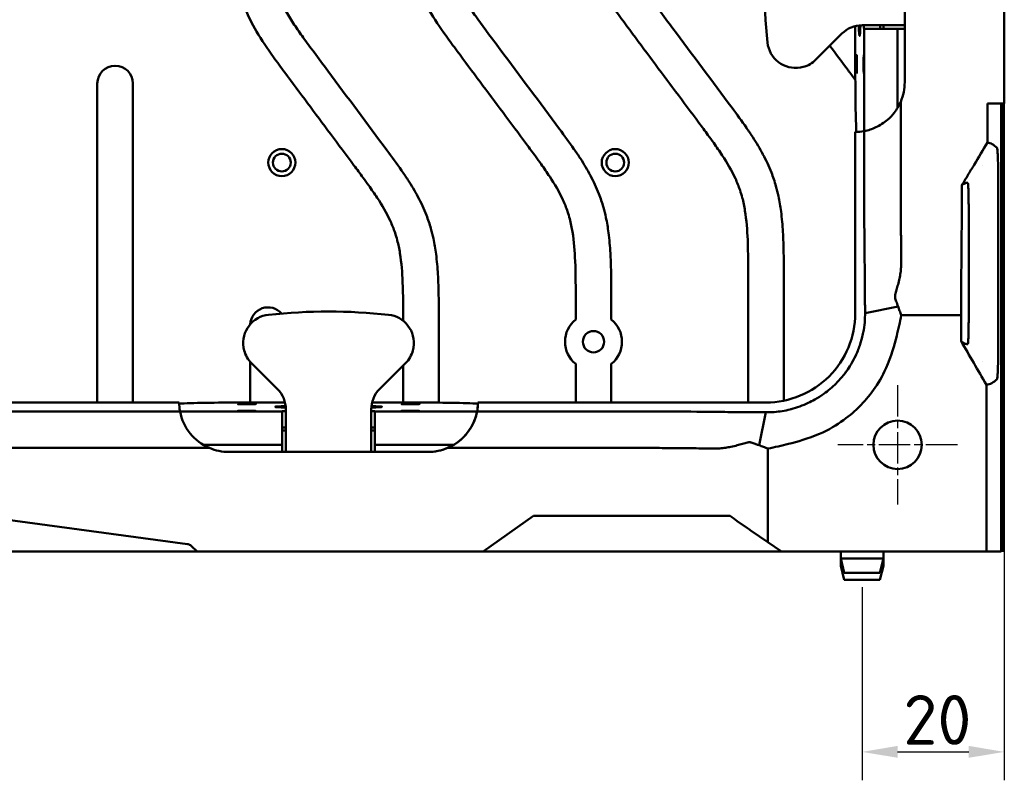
# Model space of a CAD drawing. Header units: millimetres. Extents: x 0 to 4686, y -120 to 1682.
# Tile 200 of 213: x 1492 to 1631, y 954 to 1061. Entities that reach past the tile are written whole.
import ezdxf

# ---------------------------------------------------------------- set-up
doc = ezdxf.new("R2010")
doc.units = ezdxf.units.MM
doc.header["$LTSCALE"] = 2
doc.linetypes.add('CHAIN', pattern=[0.3543, 0.2362, -0.0295, 0.0591, -0.0295])
for name, color, linetype, lineweight in [('Bemaßung (ISO)', 7, 'Continuous', 25), ('Mittelpunktmarkierung (ISO)', 7, 'Continuous', 25), ('Sichtbar (ISO)', 7, 'Continuous', 50)]:
    doc.layers.add(name, color=color, linetype=linetype, lineweight=lineweight)
doc.styles.add('Notiztext (DIN)', font='isocpeur.ttf')
doc.dimstyles.new('Standard (DIN)', dxfattribs={"dimscale": 2, "dimtxt": 3.5, "dimasz": 2.5, "dimexe": 2, "dimexo": 0.5, "dimgap": 0.5, "dimtad": 1, "dimrnd": 1e-08, "dimtxsty": 'Notiztext (DIN)', "dimcen": 0.09, "dimdle": 10, "dimclrd": 256, "dimclre": 256, "dimclrt": 256, "dimadec": 0, "dimazin": 0, "dimtfac": 1, "dimtmove": 0, "dimatfit": 3, "dimfxl": 1, "dimtolj": 1, "dimtzin": 0, "dimlwd": -1, "dimlwe": -1, "dimarcsym": 0})

# ---------------------------------------------------------------- blocks, each defined once
blk = doc.blocks.new('*D26')
at = {"layer": 'Bemaßung (ISO)', "transparency": 16777216}
for p, q in [((1630.61, 1056.95), (1630.61, 954.47)), ((1610.61, 981.65), (1610.61, 954.47)), ((1615.61, 958.47), (1625.61, 958.47))]:
    blk.add_line(p, q, dxfattribs=at)
for points in [[(1615.61, 959.31), (1615.61, 957.64), (1610.61, 958.47)], [(1625.61, 959.31), (1625.61, 957.64), (1630.61, 958.47)]]:
    blk.add_solid(points, dxfattribs=at)
at = {"layer": 'Defpoints', "color": 0, "transparency": 16777216}
for p in [(1630.61, 1057.95), (1610.61, 982.65), (1630.61, 958.47)]:
    blk.add_point(p, dxfattribs=at)
at = {"layer": 'Bemaßung (ISO)', "transparency": 16777216, "insert": (1616.41, 966.47), "char_height": 7, "attachment_point": 1, "style": 'Notiztext (DIN)'}
blk.add_mtext('\\A1;20', dxfattribs=at)

msp = doc.modelspace()

# ---------------------------------------------------------------- linework, layer by layer
at = {"layer": 'Mittelpunktmarkierung (ISO)', "linetype": 'CHAIN', "ltscale": 9.334043}
for p, q in [((1615.6099, 1010.0471), (1615.6099, 993.2471)), ((1624.0099, 1001.6471), (1607.2099, 1001.6471))]:
    msp.add_line(p, q, dxfattribs=at)
at = {"layer": 'Sichtbar (ISO)'}
for p, q in [((1630.6099, 1049.6471), (1630.6099, 1066.2608)), ((1609.6623, 1054.6471), (1609.6623, 1060.5332)), ((1610.6099, 1060.6471), (1612.1099, 1060.6471)), ((1616.6099, 1060.6471), (1612.1099, 1060.6471)), ((1613.1629, 1060.1662), (1613.1629, 1060.6471)), ((1613.163, 1060.2663), (1613.163, 1060.1661)), ((1613.6099, 1060.6471), (1613.6099, 1060.1471)), ((1607.7815, 1059.4755), (1604.1246, 1055.8187)), ((1610.893, 1060.1471), (1610.9006, 1060.1471)), ((1615.6099, 1060.1471), (1610.9006, 1060.1471)), ((1610.9006, 1045.7671), (1610.9006, 1060.1471)), ((1615.6099, 1060.1471), (1616.6099, 1060.1471)), ((1615.6099, 1060.1471), (1615.6099, 1049.0416)), ((1503.1099, 1052.4651), (1503.1099, 1007.6078)), ((1508.1099, 1007.6078), (1508.1099, 1052.4651)), ((1630.6099, 1049.6471), (1628.2492, 1049.6471)), ((1630.1699, 986.6471), (1630.1699, 1049.6471)), ((1630.2225, 987.0345), (1630.2225, 1049.6471)), ((1630.4226, 986.8344), (1630.4226, 1049.6471)), ((1630.5099, 986.7471), (1630.5099, 1049.6471)), ((1630.5099, 986.7471), (1630.5099, 1049.6471)), ((1609.6492, 1020.1471), (1609.6492, 1045.6472)), ((1627.5099, 1040.9178), (1627.5099, 1040.9133)), ((1629.7586, 1038.6242), (1629.7586, 1038.6242)), ((1629.7586, 1015.6712), (1629.7586, 1038.623)), ((1625.6099, 1033.6471), (1625.6099, 1020.6472)), ((1594.6099, 1024.7478), (1594.6099, 1007.6078)), ((1599.6099, 1007.8596), (1599.6099, 1024.7478)), ((1624.5618, 1022.7329), (1624.5618, 1024.1773)), ((1570.3599, 1021.7598), (1570.3599, 1019.2696)), ((1575.3599, 1019.2696), (1575.3599, 1021.7598)), ((1624.5225, 1019.8669), (1624.5583, 1022.2329)), ((1611.0335, 1020.1473), (1611.0334, 1020.1473)), ((1615.6667, 1021.1174), (1611.0335, 1020.1473)), ((1551.1099, 1007.5782), (1551.1099, 1018.7717)), ((1616.1301, 1019.8669), (1624.5225, 1019.8669)), ((1624.5225, 1016.243), (1624.5225, 1019.8669)), ((1629.7586, 1015.67), (1629.7586, 1015.6701)), ((1524.6099, 1013.315), (1524.6099, 1007.5947)), ((1627.5099, 1013.3808), (1627.5099, 1013.3763)), ((1528.4383, 1009.4755), (1524.7814, 1013.1324)), ((1546.4383, 1013.1324), (1542.7814, 1009.4755)), ((1546.1099, 1012.804), (1546.1099, 1007.5947)), ((1570.3599, 1013.0246), (1570.3599, 1007.6078)), ((1575.3599, 1007.6078), (1575.3599, 1013.0246)), ((1628.0921, 986.6471), (1628.0921, 1010.0903)), ((1514.7335, 1006.3378), (1432.4145, 1006.3378)), ((1446.6713, 1007.6078), (1514.61, 1007.6078)), ((1514.7299, 1006.3564), (1529.1099, 1006.3564)), ((1523.6099, 1007.5947), (1529.496, 1007.5947)), ((1529.1099, 1006.364), (1529.1099, 1006.3564)), ((1529.1099, 1001.6471), (1529.1099, 1006.3564)), ((1529.6099, 1006.6471), (1529.6099, 1005.1471)), ((1541.6099, 1006.6471), (1541.6099, 1005.1471)), ((1541.7237, 1007.5947), (1547.6099, 1007.5947)), ((1542.1099, 1006.364), (1542.1099, 1006.3564)), ((1542.1099, 1006.3564), (1556.4898, 1006.3564)), ((1542.1099, 1006.3564), (1542.1099, 1001.6471)), ((1597.1097, 1007.6078), (1556.6098, 1007.6078)), ((1599.6099, 1006.4342), (1599.6099, 1006.4369)), ((1529.6099, 1005.1471), (1529.6099, 1000.6471)), ((1541.6099, 1000.6471), (1541.6099, 1005.1471)), ((1596.1382, 1001.5903), (1597.1091, 1006.2235)), ((1597.1091, 1006.2236), (1597.1092, 1006.2241)), ((1529.6099, 1003.6471), (1529.1099, 1003.6471)), ((1529.1289, 1004.094), (1529.6099, 1004.094)), ((1541.6099, 1004.094), (1542.0908, 1004.094)), ((1541.6099, 1000.6471), (1541.6099, 1003.6471)), ((1542.1099, 1003.6471), (1541.6099, 1003.6471)), ((1518.8668, 1001.2069), (1432.4145, 1001.2069)), ((1529.1099, 1001.6471), (1518.0044, 1001.6471)), ((1529.1099, 1001.6471), (1529.1099, 1000.6471)), ((1553.2154, 1001.6471), (1542.1099, 1001.6471)), ((1542.1099, 1001.6471), (1542.1099, 1000.6471)), ((1551.1099, 1000.8097), (1551.1099, 1000.8097)), ((1555.6099, 1001.2069), (1552.3528, 1001.2069)), ((1597.3894, 1001.1262), (1597.3894, 987.9791)), ((1549.6099, 1000.6471), (1521.6099, 1000.6471)), ((1477.7171, 992.8471), (1515.7733, 987.6951)), ((1564.4097, 991.6471), (1557.341, 986.6471)), ((1564.4097, 991.6471), (1589.8784, 991.6471)), ((1592.0681, 991.6471), (1589.8784, 991.6471)), ((1594.5234, 989.9135), (1593.079, 990.9352)), ((1595.0234, 989.5681), (1597.3894, 987.9791)), ((1517.1292, 986.6471), (1516.353, 987.4115)), ((1599.2725, 986.6471), (1597.3894, 987.9791)), ((1630.2225, 987.0345), (1630.1699, 987.0871)), ((1630.1699, 987.0345), (1630.2225, 987.0345)), ((1498.1099, 986.6471), (1263.1099, 986.6471)), ((1498.1099, 986.6471), (1510.9124, 986.6471)), ((1510.9124, 986.6471), (1517.1292, 986.6471)), ((1517.1292, 986.6471), (1555.6099, 986.6471)), ((1555.6099, 986.6471), (1557.341, 986.6471)), ((1557.341, 986.6471), (1559.1289, 986.6471)), ((1564.1099, 986.6471), (1559.1289, 986.6471)), ((1592.1099, 986.6471), (1564.1099, 986.6471)), ((1597.0909, 986.6471), (1592.1099, 986.6471)), ((1597.0909, 986.6471), (1599.2725, 986.6471)), ((1599.2725, 986.6471), (1628.0921, 986.6471)), ((1607.6099, 986.6471), (1607.6099, 985.6471)), ((1613.6099, 985.6471), (1607.6099, 985.6471)), ((1608.1099, 983.6471), (1607.6099, 985.6471)), ((1607.6099, 985.6471), (1607.6099, 984.6471)), ((1613.1099, 983.6471), (1613.6099, 985.6471)), ((1613.6099, 986.6471), (1613.6099, 985.6471)), ((1613.6099, 985.6471), (1613.6099, 984.6471)), ((1628.0921, 986.6471), (1630.1699, 986.6471)), ((1630.1699, 986.8344), (1630.4226, 986.8344)), ((1630.1699, 986.7471), (1630.5099, 986.7471)), ((1630.1699, 986.7471), (1630.5099, 986.7471)), ((1630.5099, 986.7471), (1630.4226, 986.8344)), ((1607.8599, 984.6471), (1607.6099, 984.6471)), ((1608.1099, 982.6471), (1607.6099, 984.6471)), ((1613.1099, 982.6471), (1613.6099, 984.6471)), ((1613.6099, 984.6471), (1613.3599, 984.6471)), ((1613.1099, 983.6471), (1608.1099, 983.6471)), ((1613.1099, 982.6471), (1608.1099, 982.6471))]:
    msp.add_line(p, q, dxfattribs=at)
for centre, radius in [((1529.0449, 1041.3421), 1.9), ((1529.0449, 1041.3421), 1.25), ((1575.9149, 1041.3421), 1.9), ((1575.9149, 1041.3421), 1.25), ((1572.8599, 1016.1471), 1.5), ((1615.6099, 1001.6471), 3.4)]:
    msp.add_circle(centre, radius, dxfattribs=at)
for centre, radius, start, end in [((1610.6099, 1056.6471), 4, 90, 135), ((1505.6099, 1052.4651), 2.5, 0, 180), ((1601.2962, 1058.6471), 4, 285.001883, 315), ((1609.6098, 1052.6471), 7, 336.918291, 0.000389), ((1527.1099, 1018.4786), 2.5, 40.821703, 176.974378), ((1597.1099, 1020.1471), 12.5393, 269.999046, 359.999994), ((1572.8599, 1016.1471), 4, 128.682187, 231.317813), ((1572.8599, 1016.1471), 4, 308.682187, 51.317813), ((1527.6099, 1015.9608), 4, 195.001883, 225), ((1543.6099, 1015.9608), 4, 315, 344.998117), ((1525.6099, 1006.6471), 4, 0, 45), ((1545.6099, 1006.6471), 4, 135, 180), ((1531.1099, 1003.8187), 2, 172.086044, 179.999944), ((1540.1099, 1003.8187), 2, 359.999944, 7.913845), ((1521.6099, 1007.6471), 7, 246.928784, 269.99992), ((1549.6099, 1007.6471), 7, 270, 301.002719), ((1549.6099, 1007.6471), 7, 269.99996, 293.06917)]:
    msp.add_arc(centre, radius, start, end, dxfattribs=at)
for centre, major_axis, ratio, start_param, end_param in [((1675.4099, 1066.6471), (-78.5442, 0), 0.99999985, 6.17565939, 6.39071123), ((1610.2645, 1066.6471), (0, -7.5), 0.0261856, 5.64566309, 6.92524322), ((1610.893, 1062.1471), (0, -2), 0.02618447, 5.56045142, 6.28321783), ((1613.4383, 1062.1471), (0, 2), 0.99999968, 3.00346903, 3.14159265), ((1601.2962, 1058.6471), (-4, 0), 0.99999985, 0.10752592, 1.7245982), ((1609.9241, 1054.6471), (0, -10), 0.02618484, 4.71238956, 5.83150374), ((1609.6099, 1052.6471), (0, 7), 0.99996285, 3.14720395, 3.32975219), ((1624.8238, 1024.1773), (0, -10), 0.02620188, 4.3865904, 4.71238898), ((1624.5356, 1022.7329), (0, 1), 0.02620188, 4.1887902, 4.71238898), ((1535.6099, 941.8471), (55.5391, -55.5392), 0.99999955, 2.24866921, 2.46372105), ((1527.6099, 1015.9608), (-2.8284, 2.8284), 0.99999955, 5.60531371, 7.22238599), ((1543.6099, 1015.9608), (2.8284, -2.8284), 0.99999955, 0.63159693, 2.24866921), ((1521.6099, 1007.6471), (-4.9499, 4.9498), 0.9999629, 0.79101869, 0.97356478), ((1523.6099, 1007.3329), (-10, 0), 0.02618517, 4.71238859, 5.83150276), ((1521.6146, 1007.6476), (-6.9254, -1.0517), 0.99965143, 6.16104574, 6.17928776), ((1521.6099, 1007.6471), (4.9498, -4.9497), 0.99999955, 4.11514777, 5.09511661), ((1535.6099, 1006.9925), (-7.5, 0), 0.02618592, 5.64566987, 6.92523661), ((1531.1099, 1006.364), (-2, 0), 0.02618479, 5.56045583, 6.28321685), ((1540.1099, 1006.364), (-2, 0), 0.02618479, 3.14155916, 3.86433096), ((1535.6099, 1006.9925), (-7.5, 0), 0.02618592, 2.49952833, 3.77912111), ((1547.6099, 1007.3329), (-10, 0), 0.02618517, 3.59327325, 4.71238743), ((1549.6099, 1007.6471), (4.9497, 4.9497), 0.99999903, 4.46808986, 5.3123365), ((1549.6099, 1007.6471), (-4.9499, 4.9498), 0.9999629, 3.7388428, 3.92138874), ((1549.6052, 1007.6476), (-6.998, 0.3066), 0.99966587, 2.99993794, 3.13853601), ((1549.6099, 1007.6471), (-4.9498, 4.9497), 0.99999955, 2.75882743, 3.3858768), ((1593.0843, 990.3052), (10.0473, -7.1257), 0.04149165, 1.60073572, 1.70148599), ((1594.5234, 989.9754), (0.9996, -0.7089), 0.04121206, 4.74160639, 5.26520516), ((1515.635, 986.7044), (1.0154, 0), 0.98480775, 0.78539486, 1.43418824)]:
    msp.add_ellipse(centre, major_axis=major_axis, ratio=ratio, start_param=start_param, end_param=end_param, dxfattribs=at)
for centre, major_axis, ratio in [((1609.8587, 1055.1471), (0, -1.3), 0.0261856), ((1610.8537, 1055.1471), (0, -1.3), 0.0261856), ((1524.1099, 1007.3983), (-1.3, 0), 0.02618592), ((1524.1099, 1006.4033), (-1.3, 0), 0.02618592), ((1547.1099, 1007.3983), (-1.3, 0), 0.02618592), ((1547.1099, 1006.4033), (-1.3, 0), 0.02618592)]:
    msp.add_ellipse(centre, major_axis=major_axis, ratio=ratio, dxfattribs=at)
for points, knots in [([(1594.6099, 1024.7478), (1594.6099, 1026.6605), (1594.6138, 1028.5736), (1594.5323, 1030.4849), (1594.4739, 1031.8531), (1594.3718, 1033.2205), (1594.1528, 1034.5725), (1594.0533, 1035.1866), (1593.9296, 1035.7975), (1593.772, 1036.3991), (1593.6796, 1036.7514), (1593.5756, 1037.1006), (1593.4594, 1037.4459), (1593.271, 1038.0059), (1593.0505, 1038.5558), (1592.8037, 1039.0929), (1592.281, 1040.2303), (1591.6403, 1041.3103), (1590.9524, 1042.357), (1590.5653, 1042.946), (1590.1633, 1043.5245), (1589.7542, 1044.0983), (1589.4887, 1044.4707), (1589.2202, 1044.8412), (1588.9502, 1045.2104), (1588.5319, 1045.7826), (1588.1098, 1046.3521), (1587.6874, 1046.9213), (1586.5903, 1048.4), (1585.4917, 1049.8775), (1584.3906, 1051.3532), (1582.2419, 1054.2331), (1580.0839, 1057.1061), (1577.9504, 1059.9971), (1577.4229, 1060.7119), (1576.8969, 1061.4278), (1576.3803, 1062.1505), (1575.5409, 1063.3248), (1574.7263, 1064.5171), (1573.9961, 1065.762), (1573.3514, 1066.8614), (1572.7726, 1068.0018), (1572.3348, 1069.1973), (1572.1058, 1069.823), (1571.9154, 1070.4637), (1571.7626, 1071.1122), (1571.4741, 1072.3371), (1571.3201, 1073.5896), (1571.2333, 1074.845), (1571.1859, 1075.5309), (1571.1586, 1076.2177), (1571.1411, 1076.9047), (1571.1071, 1078.2393), (1571.1099, 1079.575), (1571.1099, 1080.9102)], [0, 0, 0, 0, 0.09128719, 0.09128719, 0.09128719, 0.15663563, 0.15663563, 0.15663563, 0.18631718, 0.18631718, 0.18631718, 0.20370177, 0.20370177, 0.20370177, 0.23189281, 0.23189281, 0.23189281, 0.29159265, 0.29159265, 0.29159265, 0.325185, 0.325185, 0.325185, 0.34698538, 0.34698538, 0.34698538, 0.38076594, 0.38076594, 0.38076594, 0.46851676, 0.46851676, 0.46851676, 0.63976036, 0.63976036, 0.63976036, 0.68209928, 0.68209928, 0.68209928, 0.75088861, 0.75088861, 0.75088861, 0.81163639, 0.81163639, 0.81163639, 0.84342403, 0.84342403, 0.84342403, 0.90346722, 0.90346722, 0.90346722, 0.93627437, 0.93627437, 0.93627437, 1, 1, 1, 1]), ([(1576.1099, 1080.9102), (1576.1099, 1079.5374), (1576.1071, 1078.1645), (1576.1473, 1076.7923), (1576.1611, 1076.3192), (1576.1801, 1075.8463), (1576.2094, 1075.3739), (1576.2499, 1074.722), (1576.3101, 1074.0713), (1576.4066, 1073.4251), (1576.4898, 1072.8678), (1576.6, 1072.3138), (1576.7521, 1071.7714), (1576.9003, 1071.243), (1577.0882, 1070.7256), (1577.3071, 1070.2219), (1577.5536, 1069.6551), (1577.8393, 1069.1058), (1578.1452, 1068.5684), (1578.5075, 1067.9321), (1578.8982, 1067.3125), (1579.3037, 1066.7028), (1579.709, 1066.0933), (1580.1292, 1065.4937), (1580.5556, 1064.8986), (1581.0556, 1064.2006), (1581.5641, 1063.5087), (1582.0742, 1062.8181), (1582.7164, 1061.9486), (1583.3612, 1061.0809), (1584.0068, 1060.2138), (1586.7805, 1056.4889), (1589.5704, 1052.7762), (1592.3304, 1049.0409), (1593.0192, 1048.1086), (1593.7062, 1047.175), (1594.3671, 1046.223), (1594.6721, 1045.7837), (1594.9716, 1045.3405), (1595.2626, 1044.8918), (1595.7682, 1044.1124), (1596.2484, 1043.3165), (1596.6858, 1042.4975), (1597.1281, 1041.6694), (1597.5268, 1040.8176), (1597.8672, 1039.9431), (1598.1114, 1039.3157), (1598.3257, 1038.6765), (1598.5087, 1038.0287), (1598.64, 1037.5639), (1598.7552, 1037.0946), (1598.8562, 1036.6224), (1599.0092, 1035.9062), (1599.1294, 1035.1831), (1599.2244, 1034.457), (1599.3498, 1033.4988), (1599.4314, 1032.5355), (1599.487, 1031.5708), (1599.531, 1030.8076), (1599.5588, 1030.0437), (1599.5768, 1029.2796), (1599.6123, 1027.7694), (1599.6099, 1026.2585), (1599.6099, 1024.7478)], [0, 0, 0, 0, 0.06551724, 0.06551724, 0.06551724, 0.08810313, 0.08810313, 0.08810313, 0.11927517, 0.11927517, 0.11927517, 0.14616215, 0.14616215, 0.14616215, 0.17235611, 0.17235611, 0.17235611, 0.20183697, 0.20183697, 0.20183697, 0.23674265, 0.23674265, 0.23674265, 0.27163482, 0.27163482, 0.27163482, 0.3125572, 0.3125572, 0.3125572, 0.3640755, 0.3640755, 0.3640755, 0.58541248, 0.58541248, 0.58541248, 0.64065407, 0.64065407, 0.64065407, 0.6661473, 0.6661473, 0.6661473, 0.7104263, 0.7104263, 0.7104263, 0.75519413, 0.75519413, 0.75519413, 0.78731392, 0.78731392, 0.78731392, 0.81035748, 0.81035748, 0.81035748, 0.84530654, 0.84530654, 0.84530654, 0.89142106, 0.89142106, 0.89142106, 0.92790062, 0.92790062, 0.92790062, 1, 1, 1, 1]), ([(1570.3599, 1021.7598), (1570.3599, 1023.6725), (1570.3638, 1025.5855), (1570.2823, 1027.4968), (1570.2239, 1028.8651), (1570.1218, 1030.2325), (1569.9028, 1031.5845), (1569.8033, 1032.1986), (1569.6796, 1032.8094), (1569.522, 1033.411), (1569.4296, 1033.7634), (1569.3256, 1034.1125), (1569.2094, 1034.4578), (1569.021, 1035.0178), (1568.8005, 1035.5677), (1568.5537, 1036.1048), (1568.031, 1037.2423), (1567.3903, 1038.3222), (1566.7024, 1039.369), (1566.3153, 1039.958), (1565.9133, 1040.5365), (1565.5042, 1041.1103), (1565.2387, 1041.4827), (1564.9702, 1041.8531), (1564.7002, 1042.2224), (1564.2819, 1042.7946), (1563.8598, 1043.364), (1563.4374, 1043.9333), (1562.3403, 1045.4119), (1561.2417, 1046.8894), (1560.1406, 1048.3652), (1557.9919, 1051.245), (1555.8339, 1054.1181), (1553.7004, 1057.0091), (1553.1729, 1057.7239), (1552.6469, 1058.4398), (1552.1303, 1059.1625), (1551.2909, 1060.3367), (1550.4763, 1061.529), (1549.7461, 1062.7739), (1549.1014, 1063.8733), (1548.5226, 1065.0137), (1548.0848, 1066.2093), (1547.8558, 1066.8349), (1547.6654, 1067.4756), (1547.5126, 1068.1241), (1547.2241, 1069.349), (1547.0701, 1070.6016), (1546.9833, 1071.8569), (1546.9359, 1072.5429), (1546.9086, 1073.2296), (1546.8911, 1073.9167), (1546.8571, 1075.2513), (1546.8599, 1076.5869), (1546.8599, 1077.9221)], [0, 0, 0, 0, 0.09128719, 0.09128719, 0.09128719, 0.15663563, 0.15663563, 0.15663563, 0.18631718, 0.18631718, 0.18631718, 0.20370177, 0.20370177, 0.20370177, 0.23189281, 0.23189281, 0.23189281, 0.29159265, 0.29159265, 0.29159265, 0.325185, 0.325185, 0.325185, 0.34698538, 0.34698538, 0.34698538, 0.38076594, 0.38076594, 0.38076594, 0.46851676, 0.46851676, 0.46851676, 0.63976036, 0.63976036, 0.63976036, 0.68209928, 0.68209928, 0.68209928, 0.75088861, 0.75088861, 0.75088861, 0.81163639, 0.81163639, 0.81163639, 0.84342403, 0.84342403, 0.84342403, 0.90346722, 0.90346722, 0.90346722, 0.93627437, 0.93627437, 0.93627437, 1, 1, 1, 1]), ([(1551.8599, 1077.9221), (1551.8599, 1076.5494), (1551.8571, 1075.1764), (1551.8973, 1073.8042), (1551.9111, 1073.3312), (1551.9301, 1072.8582), (1551.9594, 1072.3859), (1551.9999, 1071.734), (1552.0601, 1071.0832), (1552.1566, 1070.4371), (1552.2398, 1069.8797), (1552.35, 1069.3258), (1552.5021, 1068.7834), (1552.6503, 1068.255), (1552.8382, 1067.7375), (1553.0571, 1067.2339), (1553.3036, 1066.6671), (1553.5893, 1066.1177), (1553.8952, 1065.5803), (1554.2575, 1064.944), (1554.6482, 1064.3245), (1555.0537, 1063.7148), (1555.459, 1063.1053), (1555.8792, 1062.5057), (1556.3056, 1061.9105), (1556.8056, 1061.2125), (1557.3141, 1060.5207), (1557.8242, 1059.83), (1558.4664, 1058.9605), (1559.1112, 1058.0928), (1559.7568, 1057.2258), (1562.5305, 1053.5008), (1565.3204, 1049.7881), (1568.0804, 1046.0528), (1568.7692, 1045.1206), (1569.4562, 1044.1869), (1570.1171, 1043.2349), (1570.4221, 1042.7956), (1570.7216, 1042.3524), (1571.0126, 1041.9037), (1571.5182, 1041.1244), (1571.9984, 1040.3285), (1572.4358, 1039.5094), (1572.8781, 1038.6813), (1573.2768, 1037.8296), (1573.6172, 1036.955), (1573.8614, 1036.3276), (1574.0757, 1035.6885), (1574.2587, 1035.0406), (1574.39, 1034.5758), (1574.5052, 1034.1066), (1574.6062, 1033.6343), (1574.7592, 1032.9181), (1574.8794, 1032.195), (1574.9744, 1031.4689), (1575.0998, 1030.5108), (1575.1814, 1029.5474), (1575.237, 1028.5827), (1575.281, 1027.8196), (1575.3088, 1027.0557), (1575.3268, 1026.2916), (1575.3623, 1024.7813), (1575.3599, 1023.2705), (1575.3599, 1021.7598)], [0, 0, 0, 0, 0.06551724, 0.06551724, 0.06551724, 0.08810313, 0.08810313, 0.08810313, 0.11927517, 0.11927517, 0.11927517, 0.14616215, 0.14616215, 0.14616215, 0.17235611, 0.17235611, 0.17235611, 0.20183697, 0.20183697, 0.20183697, 0.23674265, 0.23674265, 0.23674265, 0.27163482, 0.27163482, 0.27163482, 0.3125572, 0.3125572, 0.3125572, 0.3640755, 0.3640755, 0.3640755, 0.58541248, 0.58541248, 0.58541248, 0.64065407, 0.64065407, 0.64065407, 0.6661473, 0.6661473, 0.6661473, 0.7104263, 0.7104263, 0.7104263, 0.75519413, 0.75519413, 0.75519413, 0.78731392, 0.78731392, 0.78731392, 0.81035748, 0.81035748, 0.81035748, 0.84530654, 0.84530654, 0.84530654, 0.89142106, 0.89142106, 0.89142106, 0.92790062, 0.92790062, 0.92790062, 1, 1, 1, 1]), ([(1546.1099, 1019.0833), (1546.1101, 1020.8922), (1546.1093, 1022.7012), (1546.0323, 1024.5088), (1545.9739, 1025.877), (1545.8718, 1027.2444), (1545.6528, 1028.5964), (1545.5533, 1029.2105), (1545.4296, 1029.8214), (1545.272, 1030.423), (1545.1796, 1030.7753), (1545.0756, 1031.1245), (1544.9594, 1031.4698), (1544.771, 1032.0298), (1544.5505, 1032.5797), (1544.3037, 1033.1168), (1543.781, 1034.2542), (1543.1403, 1035.3342), (1542.4524, 1036.3809), (1542.0653, 1036.9699), (1541.6633, 1037.5484), (1541.2542, 1038.1222), (1540.9887, 1038.4946), (1540.7202, 1038.8651), (1540.4502, 1039.2343), (1540.0319, 1039.8066), (1539.6098, 1040.376), (1539.1874, 1040.9452), (1538.0903, 1042.4239), (1536.9917, 1043.9014), (1535.8906, 1045.3771), (1533.7419, 1048.257), (1531.5839, 1051.13), (1529.4504, 1054.021), (1528.9229, 1054.7358), (1528.3969, 1055.4517), (1527.8803, 1056.1744), (1527.0409, 1057.3487), (1526.2263, 1058.541), (1525.4961, 1059.7859), (1524.8514, 1060.8853), (1524.2726, 1062.0257), (1523.8348, 1063.2213), (1523.6058, 1063.8469), (1523.4154, 1064.4876), (1523.2626, 1065.1361), (1522.9741, 1066.361), (1522.8201, 1067.6135), (1522.7333, 1068.8689), (1522.6859, 1069.5548), (1522.6586, 1070.2416), (1522.6411, 1070.9286), (1522.6071, 1072.2632), (1522.6099, 1073.5989), (1522.6099, 1074.9341)], [0.004956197, 0.004956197, 0.004956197, 0.004956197, 0.091287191, 0.091287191, 0.091287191, 0.156635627, 0.156635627, 0.156635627, 0.186317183, 0.186317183, 0.186317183, 0.203701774, 0.203701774, 0.203701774, 0.231892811, 0.231892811, 0.231892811, 0.291592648, 0.291592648, 0.291592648, 0.325185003, 0.325185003, 0.325185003, 0.346985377, 0.346985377, 0.346985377, 0.380765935, 0.380765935, 0.380765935, 0.468516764, 0.468516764, 0.468516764, 0.639760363, 0.639760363, 0.639760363, 0.682099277, 0.682099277, 0.682099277, 0.750888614, 0.750888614, 0.750888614, 0.81163639, 0.81163639, 0.81163639, 0.843424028, 0.843424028, 0.843424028, 0.90346722, 0.90346722, 0.90346722, 0.936274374, 0.936274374, 0.936274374, 1, 1, 1, 1]), ([(1527.6099, 1074.9341), (1527.6099, 1073.5613), (1527.6071, 1072.1884), (1527.6473, 1070.8162), (1527.6611, 1070.3431), (1527.6801, 1069.8702), (1527.7094, 1069.3978), (1527.7499, 1068.7459), (1527.8101, 1068.0952), (1527.9066, 1067.449), (1527.9898, 1066.8917), (1528.1, 1066.3377), (1528.2521, 1065.7953), (1528.4003, 1065.2669), (1528.5882, 1064.7495), (1528.8071, 1064.2459), (1529.0536, 1063.679), (1529.3393, 1063.1297), (1529.6452, 1062.5923), (1530.0075, 1061.956), (1530.3982, 1061.3364), (1530.8037, 1060.7267), (1531.209, 1060.1172), (1531.6292, 1059.5176), (1532.0556, 1058.9225), (1532.5556, 1058.2245), (1533.0641, 1057.5327), (1533.5742, 1056.842), (1534.2164, 1055.9725), (1534.8612, 1055.1048), (1535.5068, 1054.2377), (1538.2805, 1050.5128), (1541.0704, 1046.8001), (1543.8304, 1043.0648), (1544.5192, 1042.1325), (1545.2062, 1041.1989), (1545.8671, 1040.2469), (1546.1721, 1039.8076), (1546.4716, 1039.3644), (1546.7626, 1038.9157), (1547.2682, 1038.1363), (1547.7484, 1037.3404), (1548.1858, 1036.5214), (1548.6281, 1035.6933), (1549.0268, 1034.8415), (1549.3672, 1033.967), (1549.6114, 1033.3396), (1549.8257, 1032.7004), (1550.0087, 1032.0526), (1550.14, 1031.5878), (1550.2552, 1031.1185), (1550.3562, 1030.6463), (1550.5092, 1029.9301), (1550.6294, 1029.207), (1550.7244, 1028.4809), (1550.8498, 1027.5228), (1550.9314, 1026.5594), (1550.987, 1025.5947), (1551.031, 1024.8315), (1551.0588, 1024.0676), (1551.0768, 1023.3035), (1551.1123, 1021.7933), (1551.1099, 1020.2824), (1551.1099, 1018.7717)], [0, 0, 0, 0, 0.06551724, 0.06551724, 0.06551724, 0.08810313, 0.08810313, 0.08810313, 0.11927517, 0.11927517, 0.11927517, 0.14616215, 0.14616215, 0.14616215, 0.17235611, 0.17235611, 0.17235611, 0.20183697, 0.20183697, 0.20183697, 0.23674265, 0.23674265, 0.23674265, 0.27163482, 0.27163482, 0.27163482, 0.3125572, 0.3125572, 0.3125572, 0.3640755, 0.3640755, 0.3640755, 0.58541248, 0.58541248, 0.58541248, 0.64065407, 0.64065407, 0.64065407, 0.6661473, 0.6661473, 0.6661473, 0.7104263, 0.7104263, 0.7104263, 0.75519413, 0.75519413, 0.75519413, 0.78731392, 0.78731392, 0.78731392, 0.81035748, 0.81035748, 0.81035748, 0.84530654, 0.84530654, 0.84530654, 0.89142106, 0.89142106, 0.89142106, 0.92790062, 0.92790062, 0.92790062, 1, 1, 1, 1]), ([(1616.6099, 1070.9438), (1616.6099, 1067.6601), (1616.6099, 1064.3765), (1616.6099, 1058.2776), (1616.6099, 1055.4624), (1616.6099, 1052.6472)], [-1.82967255, -1.82967255, -1.82967255, -1.82967255, -0.84456474, -0.84456474, -0.00000368, -0.00000368, -0.00000368, -0.00000368]), ([(1609.666, 1052.9656), (1609.3244, 1053.4243), (1608.1297, 1055.0273), (1606.932, 1056.6282), (1606.0776, 1057.7717)], [0.341786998, 0.341786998, 0.341786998, 0.341786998, 0.373896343, 0.454034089, 0.454034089, 0.454034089, 0.454034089]), ([(1601.909, 1054.6943), (1601.9231, 1054.6965), (1601.9373, 1054.6988), (1602.0752, 1054.7217), (1602.2085, 1054.7504), (1602.3316, 1054.7834)], [-0.1995082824, -0.1995082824, -0.1995082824, -0.1995082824, -0.1950607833, -0.1950607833, -0.1568222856, -0.1568222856, -0.1568222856, -0.1568222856]), ([(1616.0495, 1049.9028), (1615.8028, 1049.3241), (1615.4894, 1048.8045), (1614.85, 1047.983), (1614.5392, 1047.6581), (1613.699, 1046.9251), (1613.1418, 1046.5703), (1612.0325, 1046.0533), (1611.4782, 1045.8771), (1610.9192, 1045.7707)], [-0.854998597, -0.854998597, -0.854998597, -0.854998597, -0.652120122, -0.652120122, -0.490077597, -0.490077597, -0.236268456, -0.236268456, -0.000001, -0.000001, -0.000001, -0.000001]), ([(1616.1213, 1027.378), (1616.1171, 1027.8757), (1616.1128, 1028.3721), (1616.1045, 1029.3083), (1616.1006, 1029.7422), (1616.0939, 1030.4616), (1616.0913, 1030.7337), (1616.0873, 1031.1659), (1616.0857, 1031.3246), (1616.0817, 1031.7334), (1616.081, 1031.8167), (1616.0781, 1032.1212), (1616.0759, 1032.3156), (1616.0727, 1032.5805), (1616.0717, 1032.6678), (1616.0684, 1032.9415), (1616.066, 1033.1229), (1616.0616, 1033.5243), (1616.0598, 1033.7335), (1616.0544, 1034.525), (1616.0527, 1035.2363), (1616.0507, 1037.0237), (1616.0503, 1037.8597), (1616.0499, 1039.3073), (1616.0497, 1040.1052), (1616.0493, 1043.8551), (1616.0495, 1046.879), (1616.0495, 1049.9028)], [0.000001, 0.000001, 0.000001, 0.000001, 0.1576248, 0.1576248, 0.29760423, 0.29760423, 0.38552333, 0.38552333, 0.43509211, 0.43509211, 0.53896382, 0.53896382, 0.66429801, 0.66429801, 0.72556861, 0.72556861, 0.8555286, 0.8555286, 1.00102968, 1.00102968, 1.39296957, 1.39296957, 1.66554044, 1.66554044, 1.94931201, 1.94931201, 3.13099587, 3.13099587, 3.13099587, 3.13099587]), ([(1628.2492, 1049.6471), (1628.2492, 1048.7326), (1628.2492, 1047.8182), (1628.2492, 1046.3104), (1628.2492, 1045.0646), (1628.2492, 1044.18)], [0.000001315, 0.000001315, 0.000001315, 0.000001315, 0.274340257, 0.274340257, 0.45233336, 0.45233336, 0.45233336, 0.45233336]), ([(1611.0331, 1020.1498), (1611.033, 1020.1836), (1611.0323, 1020.3247), (1611.0304, 1020.6362), (1611.0296, 1020.7571), (1611.0274, 1021.112), (1611.0259, 1021.3469), (1611.0213, 1022.0085), (1611.0181, 1022.4434), (1611.0094, 1023.5797), (1611.0034, 1024.3046), (1610.9884, 1026.0512), (1610.9791, 1027.072), (1610.948, 1030.3704), (1610.939, 1031.1859), (1610.9197, 1034.3884), (1610.9192, 1036.8403), (1610.9192, 1045.7707)], [0.000423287, 0.000423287, 0.000423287, 0.000423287, 0.005120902, 0.005120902, 0.008113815, 0.008113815, 0.013905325, 0.013905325, 0.024820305, 0.024820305, 0.043335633, 0.043335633, 0.070510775, 0.070510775, 0.128317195, 0.128317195, 0.236472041, 0.236472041, 0.236472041, 0.236472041]), ([(1628.2492, 1044.18), (1627.627, 1043.1362), (1626.981, 1042.0551), (1626.0765, 1040.5454), (1625.7784, 1040.0485), (1625.2085, 1039.0999), (1624.9197, 1038.6199), (1624.6396, 1038.1551)], [-0.693081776, -0.693081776, -0.693081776, -0.693081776, -0.333023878, -0.333023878, -0.162825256, -0.162825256, -0.000009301, -0.000009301, -0.000009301, -0.000009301]), ([(1628.2492, 1044.18), (1628.471, 1044.1358), (1628.6929, 1044.0477), (1629.1393, 1043.7886), (1629.364, 1043.6164), (1629.5889, 1043.4034)], [0.00000756, 0.00000756, 0.00000756, 0.00000756, 1.90656081, 1.90656081, 3.83826485, 3.83826485, 3.83826485, 3.83826485]), ([(1629.5889, 1043.4034), (1629.6133, 1043.3738), (1629.6378, 1043.2101), (1629.6789, 1042.6776), (1629.6962, 1042.3467), (1629.725, 1041.5218), (1629.7363, 1041.0368), (1629.7489, 1040.212), (1629.7524, 1039.9033), (1629.7571, 1039.271), (1629.7584, 1038.9479), (1629.7585, 1038.6242)], [-0.756309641, -0.756309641, -0.756309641, -0.756309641, -0.543698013, -0.543698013, -0.367250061, -0.367250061, -0.194062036, -0.194062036, -0.097193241, -0.097193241, -0.000066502, -0.000066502, -0.000066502, -0.000066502]), ([(1624.6396, 1038.1551), (1624.6384, 1035.1283), (1624.6355, 1034.0359), (1624.62, 1031.9794), (1624.6009, 1030.2344), (1624.5756, 1027.378)], [0, 0, 0, 0, 0.90813259, 0.90813259, 1.87597186, 1.87597186, 1.87597186, 1.87597186]), ([(1624.6396, 1038.1551), (1624.7793, 1038.2703), (1624.9191, 1038.3544), (1625.1986, 1038.4638), (1625.3384, 1038.489), (1625.4789, 1038.4844)], [0.00000459, 0.00000459, 0.00000459, 0.00000459, 1.60058535, 1.60058535, 3.20117747, 3.20117747, 3.20117747, 3.20117747]), ([(1625.4789, 1038.4844), (1625.4878, 1038.4781), (1625.4974, 1038.4368), (1625.5162, 1038.2824), (1625.5254, 1038.1697), (1625.5483, 1037.7849), (1625.5615, 1037.4565), (1625.5834, 1036.6324), (1625.5921, 1036.1452), (1625.602, 1035.3054), (1625.6048, 1034.9829), (1625.6087, 1034.3227), (1625.6097, 1033.9852), (1625.6106, 1033.6472)], [-0.776967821, -0.776967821, -0.776967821, -0.776967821, -0.665842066, -0.665842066, -0.555556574, -0.555556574, -0.377966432, -0.377966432, -0.203067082, -0.203067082, -0.101656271, -0.101656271, -0.000221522, -0.000221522, -0.000221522, -0.000221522]), ([(1615.6671, 1024.1773), (1615.7493, 1024.4692), (1615.8216, 1024.7638), (1615.9351, 1025.3115), (1615.9792, 1025.5638), (1616.0537, 1026.0921), (1616.0823, 1026.3671), (1616.1162, 1026.8888), (1616.1234, 1027.1348), (1616.1213, 1027.378)], [0.000001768, 0.000001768, 0.000001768, 0.000001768, 0.090968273, 0.090968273, 0.168309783, 0.168309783, 0.253072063, 0.253072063, 0.33015089, 0.33015089, 0.33015089, 0.33015089]), ([(1615.2779, 1022.7329), (1615.3398, 1022.9748), (1615.4031, 1023.2151), (1615.5328, 1023.6959), (1615.5998, 1023.9384), (1615.6671, 1024.1773)], [-0.149402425, -0.149402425, -0.149402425, -0.149402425, -0.074466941, -0.074466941, -0.000002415, -0.000002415, -0.000002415, -0.000002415]), ([(1615.2779, 1022.7329), (1615.2711, 1022.7063), (1615.2653, 1022.6795), (1615.2568, 1022.6308), (1615.2537, 1022.609), (1615.2494, 1022.568), (1615.2479, 1022.5489), (1615.2462, 1022.5106), (1615.2459, 1022.4914), (1615.2466, 1022.4521), (1615.2477, 1022.4322), (1615.2512, 1022.3924), (1615.2536, 1022.3726), (1615.2635, 1022.3112), (1615.2734, 1022.2711), (1615.286, 1022.2329)], [0.0000014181, 0.0000014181, 0.0000014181, 0.0000014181, 0.0082398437, 0.0082398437, 0.0148882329, 0.0148882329, 0.0207271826, 0.0207271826, 0.0266533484, 0.0266533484, 0.0329159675, 0.0329159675, 0.0393045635, 0.0393045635, 0.0530470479, 0.0530470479, 0.0530470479, 0.0530470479]), ([(1615.6668, 1021.1174), (1615.6574, 1021.1679), (1615.5797, 1021.3772), (1615.4125, 1021.8555), (1615.3487, 1022.0435), (1615.286, 1022.2329)], [-0.173205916, -0.173205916, -0.173205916, -0.173205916, -0.068266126, -0.068266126, -0.000000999, -0.000000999, -0.000000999, -0.000000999]), ([(1611.0331, 1020.1474), (1611.0333, 1019.7767), (1611.0229, 1019.3887), (1610.992, 1018.9841), (1610.9888, 1018.9427), (1610.9854, 1018.9012), (1610.9818, 1018.8594), (1610.943, 1018.4096), (1610.8791, 1017.9394), (1610.785, 1017.4571), (1610.7311, 1017.1809), (1610.6682, 1016.9017), (1610.5945, 1016.6184), (1610.5395, 1016.4069), (1610.4785, 1016.1932), (1610.4116, 1015.9789), (1610.2549, 1015.4776), (1610.0642, 1014.9696), (1609.8393, 1014.4646), (1609.7997, 1014.3757), (1609.759, 1014.2868), (1609.7172, 1014.1981), (1609.5217, 1013.783), (1609.3025, 1013.3724), (1609.0612, 1012.9709), (1608.8644, 1012.6435), (1608.653, 1012.3225), (1608.4292, 1012.0109), (1608.3198, 1011.8586), (1608.2074, 1011.7085), (1608.0923, 1011.5612), (1607.7417, 1011.1125), (1607.3659, 1010.6885), (1606.9668, 1010.2895)], [0, 0, 0, 0, 0.12960017, 0.12960017, 0.12960017, 0.14285714, 0.14285714, 0.14285714, 0.28571429, 0.28571429, 0.28571429, 0.36752008, 0.36752008, 0.36752008, 0.42857143, 0.42857143, 0.42857143, 0.57142857, 0.57142857, 0.57142857, 0.59658388, 0.59658388, 0.59658388, 0.71428571, 0.71428571, 0.71428571, 0.81023542, 0.81023542, 0.81023542, 0.85714286, 0.85714286, 0.85714286, 1, 1, 1, 1]), ([(1616.1301, 1019.8669), (1616.051, 1020.074), (1615.9715, 1020.2827), (1615.8142, 1020.6982), (1615.7358, 1020.9067), (1615.6668, 1021.1174)], [-0.151855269, -0.151855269, -0.151855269, -0.151855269, -0.076092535, -0.076092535, -0.000281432, -0.000281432, -0.000281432, -0.000281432]), ([(1625.6106, 1020.6471), (1625.6097, 1020.3138), (1625.6087, 1019.9809), (1625.605, 1019.3294), (1625.6022, 1019.0109), (1625.5925, 1018.1725), (1625.5838, 1017.6825), (1625.5607, 1016.8026), (1625.547, 1016.4892), (1625.5259, 1016.1307), (1625.5166, 1016.0157), (1625.4976, 1015.8582), (1625.4878, 1015.8161), (1625.4789, 1015.8097)], [-0.665701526, -0.665701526, -0.665701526, -0.665701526, -0.588595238, -0.588595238, -0.511503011, -0.511503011, -0.376470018, -0.376470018, -0.223026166, -0.223026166, -0.112057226, -0.112057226, -0.000233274, -0.000233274, -0.000233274, -0.000233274]), ([(1616.1301, 1019.8669), (1615.936, 1018.9191), (1615.7215, 1017.9136), (1615.1799, 1015.735), (1614.7089, 1014.0621), (1612.9461, 1010.1183), (1611.5616, 1008.3541), (1610.2319, 1007.0243)], [-1.25814315, -1.25814315, -1.25814315, -1.25814315, -0.95197676, -0.95197676, -0.56414712, -0.56414712, 0, 0, 0, 0]), ([(1624.5225, 1016.243), (1625.117, 1015.219), (1625.7138, 1014.1905), (1626.902, 1012.1424), (1627.4982, 1011.1144), (1628.0921, 1010.0903)], [-0.710351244, -0.710351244, -0.710351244, -0.710351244, -0.355248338, -0.355248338, -0.000097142, -0.000097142, -0.000097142, -0.000097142]), ([(1625.4789, 1015.8097), (1625.3188, 1015.8048), (1625.1595, 1015.838), (1624.841, 1015.9815), (1624.6817, 1016.0918), (1624.5225, 1016.243)], [-3.64827869, -3.64827869, -3.64827869, -3.64827869, -1.82414208, -1.82414208, -0.00001353, -0.00001353, -0.00001353, -0.00001353]), ([(1523.6571, 1015.348), (1523.6593, 1015.3339), (1523.6615, 1015.3197), (1523.6845, 1015.1817), (1523.7132, 1015.0485), (1523.7462, 1014.9254)], [-0.1995082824, -0.1995082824, -0.1995082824, -0.1995082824, -0.1950607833, -0.1950607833, -0.1568222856, -0.1568222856, -0.1568222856, -0.1568222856]), ([(1547.4735, 1014.9254), (1547.5065, 1015.0485), (1547.5353, 1015.1817), (1547.5582, 1015.3197), (1547.5605, 1015.3339), (1547.5626, 1015.348)], [-0.1518302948, -0.1518302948, -0.1518302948, -0.1518302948, -0.1135917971, -0.1135917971, -0.109144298, -0.109144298, -0.109144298, -0.109144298]), ([(1629.7585, 1015.6701), (1629.7583, 1015.0325), (1629.7536, 1014.3981), (1629.7368, 1013.2815), (1629.7255, 1012.7938), (1629.6955, 1011.9213), (1629.6776, 1011.6024), (1629.6384, 1011.0875), (1629.6135, 1010.9203), (1629.5888, 1010.8906)], [-0.666374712, -0.666374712, -0.666374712, -0.666374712, -0.511938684, -0.511938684, -0.371868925, -0.371868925, -0.214968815, -0.214968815, -0.000212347, -0.000212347, -0.000212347, -0.000212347]), ([(1629.5888, 1010.8906), (1629.3376, 1010.653), (1629.0864, 1010.4656), (1628.5877, 1010.198), (1628.3398, 1010.1163), (1628.0921, 1010.0903)], [-4.28808708, -4.28808708, -4.28808708, -4.28808708, -2.12944629, -2.12944629, -0.00003813, -0.00003813, -0.00003813, -0.00003813]), ([(1597.1088, 1006.2248), (1597.4884, 1006.2245), (1597.8773, 1006.2356), (1598.2723, 1006.2649), (1598.9997, 1006.319), (1599.7483, 1006.4367), (1600.5099, 1006.6287), (1600.5526, 1006.6394), (1600.5953, 1006.6504), (1600.638, 1006.6616), (1601.4468, 1006.8742), (1602.2738, 1007.1716), (1603.0579, 1007.5398), (1603.3743, 1007.6884), (1603.6836, 1007.8486), (1603.9877, 1008.0211), (1604.4233, 1008.2681), (1604.8422, 1008.5377), (1605.2452, 1008.8275), (1605.8576, 1009.2681), (1606.4329, 1009.7556), (1606.9668, 1010.2895)], [0, 0, 0, 0, 0.11730081, 0.11730081, 0.11730081, 0.33333333, 0.33333333, 0.33333333, 0.34542665, 0.34542665, 0.34542665, 0.57432189, 0.57432189, 0.57432189, 0.66666667, 0.66666667, 0.66666667, 0.79893738, 0.79893738, 0.79893738, 1, 1, 1, 1]), ([(1556.4864, 1006.3378), (1556.4102, 1005.9377), (1556.2984, 1005.5403), (1556.0055, 1004.773), (1555.826, 1004.4011), (1555.6099, 1004.0415)], [0.000001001, 0.000001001, 0.000001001, 0.000001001, 0.16911821, 0.16911821, 0.333206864, 0.333206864, 0.333206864, 0.333206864]), ([(1597.1064, 1006.2248), (1597.0581, 1006.224), (1597.0406, 1006.2241), (1596.9719, 1006.2245), (1596.9365, 1006.2247), (1596.8309, 1006.2253), (1596.7609, 1006.2257), (1596.5537, 1006.227), (1596.4169, 1006.2278), (1596.0178, 1006.2304), (1595.7518, 1006.2322), (1595.0164, 1006.2373), (1594.5345, 1006.2409), (1593.2929, 1006.2506), (1592.509, 1006.2572), (1590.6154, 1006.2738), (1589.5475, 1006.2838), (1585.4988, 1006.3224), (1584.6292, 1006.3321), (1579.1624, 1006.3378), (1576.0763, 1006.3378), (1556.4864, 1006.3378)], [0.00073888, 0.00073888, 0.00073888, 0.00073888, 0.01682665, 0.01682665, 0.03397409, 0.03397409, 0.06791472, 0.06791472, 0.13444131, 0.13444131, 0.26206843, 0.26206843, 0.4986715, 0.4986715, 0.88544011, 0.88544011, 1.45359749, 1.45359749, 2.85543369, 2.85543369, 3.71861224, 3.71861224, 3.71861224, 3.71861224]), ([(1610.2319, 1007.0243), (1609.1333, 1005.9259), (1607.255, 1004.3284), (1603.0562, 1002.5078), (1601.4593, 1002.0602), (1599.3226, 1001.5306), (1598.328, 1001.3184), (1597.3894, 1001.1262)], [0, 0, 0, 0, 0.466045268, 0.466045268, 0.739468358, 0.739468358, 0.958946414, 0.958946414, 0.958946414, 0.958946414]), ([(1555.6099, 1001.2069), (1556.3559, 1001.2069), (1565.1056, 1001.2069), (1567.8069, 1001.2069), (1568.8153, 1001.2069), (1572.0996, 1001.2069), (1575.8453, 1001.207), (1580.3001, 1001.2058), (1581.5759, 1001.2048), (1582.796, 1001.2009), (1583.1012, 1001.1995), (1583.6164, 1001.1957), (1583.8265, 1001.1938), (1584.2166, 1001.1892), (1584.3862, 1001.187), (1584.7159, 1001.1831), (1584.8752, 1001.1812), (1585.1007, 1001.1787), (1585.175, 1001.1779), (1585.3835, 1001.1758), (1585.4827, 1001.175), (1585.8297, 1001.1716), (1585.9652, 1001.1703), (1586.3987, 1001.1661), (1586.6742, 1001.1636), (1587.4222, 1001.1566), (1587.8799, 1001.1525), (1588.8562, 1001.1438), (1589.3666, 1001.1393), (1589.8784, 1001.135)], [0.000001, 0.000001, 0.000001, 0.000001, 0.22377381, 0.22377381, 0.35705529, 0.35705529, 0.65787663, 0.65787663, 0.9116397, 0.9116397, 0.99369402, 0.99369402, 1.0532952, 1.0532952, 1.102247, 1.102247, 1.14664348, 1.14664348, 1.16788627, 1.16788627, 1.20760962, 1.20760962, 1.23258615, 1.23258615, 1.27521871, 1.27521871, 1.3470313, 1.3470313, 1.42551127, 1.42551127, 1.42551127, 1.42551127]), ([(1589.8784, 1001.135), (1590.1164, 1001.133), (1590.3571, 1001.1398), (1590.8783, 1001.1729), (1591.1583, 1001.2018), (1591.6879, 1001.2765), (1591.9365, 1001.3198), (1592.4846, 1001.4328), (1592.7832, 1001.506), (1593.079, 1001.5893)], [-0.330134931, -0.330134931, -0.330134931, -0.330134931, -0.254696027, -0.254696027, -0.168402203, -0.168402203, -0.092193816, -0.092193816, -0.000001, -0.000001, -0.000001, -0.000001]), ([(1594.5234, 1001.9785), (1594.2807, 1001.9163), (1594.0396, 1001.8528), (1593.5588, 1001.7231), (1593.3172, 1001.6563), (1593.079, 1001.5893)], [-0.149421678, -0.149421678, -0.149421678, -0.149421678, -0.074217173, -0.074217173, -0.000001, -0.000001, -0.000001, -0.000001]), ([(1595.0234, 1001.9703), (1594.9811, 1001.9843), (1594.9364, 1001.9949), (1594.8722, 1002.0042), (1594.8546, 1002.0061), (1594.8194, 1002.0089), (1594.8018, 1002.0098), (1594.7674, 1002.0104), (1594.7507, 1002.0102), (1594.7174, 1002.009), (1594.7008, 1002.0079), (1594.6608, 1002.0043), (1594.6373, 1002.0013), (1594.5835, 1001.9925), (1594.5533, 1001.9861), (1594.5234, 1001.9785)], [-0.053054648, -0.053054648, -0.053054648, -0.053054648, -0.0378105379, -0.0378105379, -0.0321700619, -0.0321700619, -0.0266539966, -0.0266539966, -0.0214901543, -0.0214901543, -0.0164215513, -0.0164215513, -0.0092697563, -0.0092697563, -0.0000010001, -0.0000010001, -0.0000010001, -0.0000010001]), ([(1595.0234, 1001.9703), (1595.2124, 1001.9078), (1595.4, 1001.8441), (1595.7633, 1001.7171), (1595.7983, 1001.7062), (1596.1381, 1001.5899)], [0.000001, 0.000001, 0.000001, 0.000001, 0.068117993, 0.068117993, 0.131565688, 0.131565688, 0.131565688, 0.131565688]), ([(1597.3894, 1001.1262), (1597.1814, 1001.2057), (1596.9718, 1001.2855), (1596.556, 1001.4429), (1596.3481, 1001.5211), (1596.1381, 1001.5899)], [-0.151974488, -0.151974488, -0.151974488, -0.151974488, -0.075875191, -0.075875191, -0.000294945, -0.000294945, -0.000294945, -0.000294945])]:
    msp.add_open_spline(points, degree=3, knots=knots, dxfattribs=at)

# ---------------------------------------------------------------- dimensions: what is measured, and where the dimension line sits
at = {"layer": 'Bemaßung (ISO)'}
dim = msp.add_linear_dim(base=(1630.6099, 958.4721), p1=(1610.6099, 982.6471), p2=(1630.6099, 1057.9539), angle=180, dimstyle='Standard (DIN)', override={"dimgap": 0.5, "dimdec": 2, "dimtol": 0, "dimlim": 0, "dimtp": 0, "dimtm": 0, "dimtdec": 2, "dimtofl": 0, "dimatfit": 1}, dxfattribs=at)
dim.commit()
dim.dimension.update_dxf_attribs({"geometry": '*D26', "text_midpoint": (1620.6099, 958.4721), "dimtype": 160})

doc.saveas('drawing.dxf')
